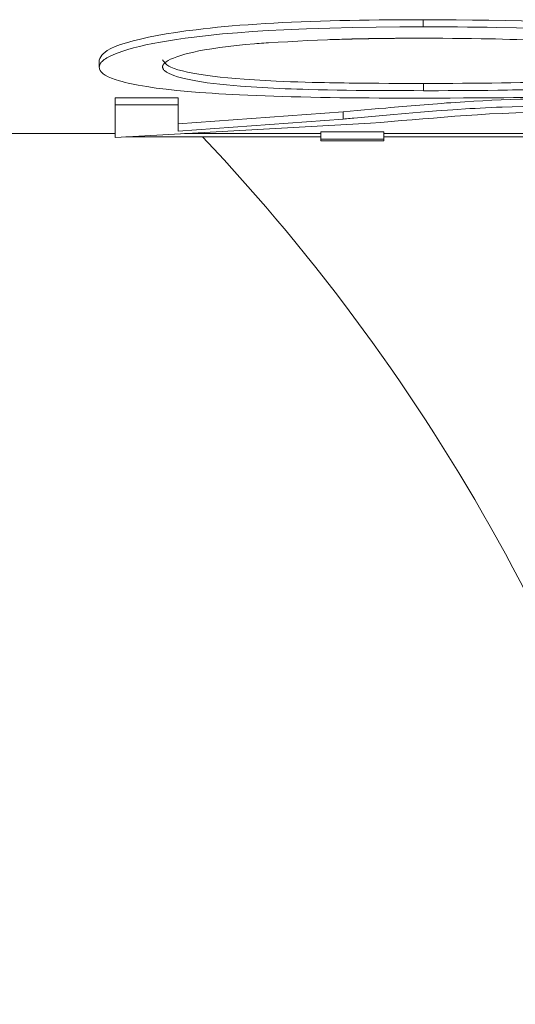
# Model space of a CAD drawing. Extents: x 193 to 943, y 26 to 526.
# Tile 78 of 256: x 362.8926 to 362.9776, y 90.8423 to 91.011. Entities that reach past the tile are written whole.
import ezdxf

# ---------------------------------------------------------------- set-up
doc = ezdxf.new("R2010")
doc.units = 0
doc.layers.get('0').update_dxf_attribs({"lineweight": 25})
doc.layers.add('KG4_HLS_SYA', color=7, linetype='Continuous', lineweight=25)

# ---------------------------------------------------------------- blocks, each defined once
blk = doc.blocks.new('Spline-A069HWQC7N', base_point=(362.90625, 91.00406))
at = {"color": 0, "lineweight": -2}
for p, q in [((362.93473, 91.01033), (362.93326, 91.01023)), ((362.93622, 91.01041), (362.93473, 91.01033)), ((362.93771, 91.01049), (362.93622, 91.01041)), ((362.93921, 91.01056), (362.93771, 91.01049)), ((362.94087, 91.01063), (362.93921, 91.01056)), ((362.94253, 91.01069), (362.94087, 91.01063)), ((362.94419, 91.01075), (362.94253, 91.01069)), ((362.94586, 91.01079), (362.94419, 91.01075)), ((362.94754, 91.01084), (362.94586, 91.01079)), ((362.94922, 91.01087), (362.94754, 91.01084)), ((362.9509, 91.0109), (362.94922, 91.01087)), ((362.95258, 91.01092), (362.9509, 91.0109)), ((362.95426, 91.01094), (362.95258, 91.01092)), ((362.95594, 91.01096), (362.95426, 91.01094)), ((362.95762, 91.01097), (362.95594, 91.01096)), ((362.95931, 91.01098), (362.95762, 91.01097)), ((362.95973, 91.01098), (362.95931, 91.01098)), ((362.96015, 91.01098), (362.95973, 91.01098)), ((362.96057, 91.01098), (362.96015, 91.01098)), ((362.96099, 91.01098), (362.96057, 91.01098)), ((362.96141, 91.01098), (362.96099, 91.01098)), ((362.96183, 91.01099), (362.96141, 91.01098)), ((362.91939, 91.0088), (362.91775, 91.00854)), ((362.9211, 91.00905), (362.91939, 91.0088)), ((362.92287, 91.00927), (362.9211, 91.00905)), ((362.92407, 91.00942), (362.92287, 91.00927)), ((362.92529, 91.00955), (362.92407, 91.00942)), ((362.92653, 91.00968), (362.92529, 91.00955)), ((362.92779, 91.0098), (362.92653, 91.00968)), ((362.92906, 91.00991), (362.92779, 91.0098)), ((362.93035, 91.01002), (362.92906, 91.00991)), ((362.9318, 91.01013), (362.93035, 91.01002)), ((362.93326, 91.01023), (362.9318, 91.01013)), ((362.91093, 91.00704), (362.90991, 91.00672)), ((362.91207, 91.00736), (362.91093, 91.00704)), ((362.91331, 91.00767), (362.91207, 91.00736)), ((362.9147, 91.00797), (362.91331, 91.00767)), ((362.91618, 91.00827), (362.9147, 91.00797)), ((362.91775, 91.00854), (362.91618, 91.00827)), ((362.90725, 91.00542), (362.90695, 91.00515)), ((362.90762, 91.00569), (362.90725, 91.00542)), ((362.90824, 91.00604), (362.90762, 91.00569)), ((362.90901, 91.00638), (362.90824, 91.00604)), ((362.90991, 91.00672), (362.90901, 91.00638)), ((362.90638, 91.00433), (362.90625, 91.00406)), ((362.90653, 91.00461), (362.90638, 91.00433)), ((362.90672, 91.00488), (362.90653, 91.00461)), ((362.90695, 91.00515), (362.90672, 91.00488))]:
    blk.add_line(p, q, dxfattribs=at)
blk = doc.blocks.new('Spline-A069HWQE7N', base_point=(362.96182, 91.00406))
at = {"color": 0, "lineweight": -2}
for p, q in [((362.96465, 91.01097), (362.96183, 91.01099)), ((362.96747, 91.01095), (362.96465, 91.01097)), ((362.97029, 91.01092), (362.96747, 91.01095)), ((362.9731, 91.01089), (362.97029, 91.01092)), ((362.9759, 91.01084), (362.9731, 91.01089)), ((362.9787, 91.01077), (362.9759, 91.01084)), ((362.98005, 91.01073), (362.9787, 91.01077)), ((362.9814, 91.01068), (362.98005, 91.01073)), ((362.98274, 91.01063), (362.9814, 91.01068)), ((362.98408, 91.01058), (362.98274, 91.01063)), ((362.98542, 91.01052), (362.98408, 91.01058)), ((362.98674, 91.01045), (362.98542, 91.01052)), ((362.98806, 91.01038), (362.98674, 91.01045)), ((362.98938, 91.0103), (362.98806, 91.01038)), ((362.99068, 91.01021), (362.98938, 91.0103)), ((362.99198, 91.01012), (362.99068, 91.01021)), ((362.99326, 91.01002), (362.99198, 91.01012)), ((362.99453, 91.00992), (362.99326, 91.01002)), ((362.99578, 91.00981), (362.99453, 91.00992)), ((362.99702, 91.00969), (362.99578, 91.00981)), ((362.99825, 91.00956), (362.99702, 91.00969)), ((362.99946, 91.00943), (362.99825, 91.00956)), ((363.00064, 91.0093), (362.99946, 91.00943)), ((363.00181, 91.00915), (363.00064, 91.0093)), ((363.00329, 91.00895), (363.00181, 91.00915)), ((363.00472, 91.00875), (363.00329, 91.00895)), ((363.00611, 91.00853), (363.00472, 91.00875)), ((363.00744, 91.00829), (363.00611, 91.00853)), ((363.00871, 91.00805), (363.00744, 91.00829)), ((363.0099, 91.0078), (363.00871, 91.00805)), ((363.01095, 91.00755), (363.0099, 91.0078)), ((363.01193, 91.00729), (363.01095, 91.00755)), ((363.01284, 91.00703), (363.01193, 91.00729)), ((363.01368, 91.00676), (363.01284, 91.00703)), ((363.01444, 91.00649), (363.01368, 91.00676)), ((363.01512, 91.00621), (363.01444, 91.00649)), ((363.01572, 91.00592), (363.01512, 91.00621)), ((363.01624, 91.00564), (363.01572, 91.00592)), ((363.01647, 91.00549), (363.01624, 91.00564)), ((363.01667, 91.00535), (363.01647, 91.00549)), ((363.0168, 91.00525), (363.01667, 91.00535)), ((363.01691, 91.00516), (363.0168, 91.00525)), ((363.01702, 91.00506), (363.01691, 91.00516)), ((363.01711, 91.00497), (363.01702, 91.00506)), ((363.01719, 91.00487), (363.01711, 91.00497)), ((363.01727, 91.00478), (363.01719, 91.00487)), ((363.01736, 91.00463), (363.01727, 91.00478)), ((363.01742, 91.00449), (363.01736, 91.00463)), ((363.01745, 91.00442), (363.01742, 91.00449)), ((363.01746, 91.00435), (363.01745, 91.00442)), ((363.01748, 91.00427), (363.01746, 91.00435)), ((363.01749, 91.0042), (363.01748, 91.00427)), ((363.0175, 91.00413), (363.01749, 91.0042)), ((363.01751, 91.00406), (363.0175, 91.00413))]:
    blk.add_line(p, q, dxfattribs=at)
blk = doc.blocks.new('Spline-A069HWQG7N', base_point=(362.94809, 90.99521))
at = {"color": 0, "lineweight": -2}
for p, q in [((362.96658, 90.99676), (362.9658, 90.99671)), ((362.96738, 90.99682), (362.96658, 90.99676)), ((362.96818, 90.99688), (362.96738, 90.99682)), ((362.96899, 90.99693), (362.96818, 90.99688)), ((362.9705, 90.99702), (362.96899, 90.99693)), ((362.97204, 90.9971), (362.9705, 90.99702)), ((362.97361, 90.99718), (362.97204, 90.9971)), ((362.97522, 90.99725), (362.97361, 90.99718)), ((362.97685, 90.9973), (362.97522, 90.99725)), ((362.97851, 90.99735), (362.97685, 90.9973)), ((362.97933, 90.99737), (362.97851, 90.99735)), ((362.98017, 90.99739), (362.97933, 90.99737)), ((362.981, 90.9974), (362.98017, 90.99739)), ((362.98184, 90.99742), (362.981, 90.9974)), ((362.98268, 90.99743), (362.98184, 90.99742)), ((362.98352, 90.99743), (362.98268, 90.99743)), ((362.98394, 90.99744), (362.98352, 90.99743)), ((362.98436, 90.99744), (362.98394, 90.99744)), ((362.98478, 90.99744), (362.98436, 90.99744)), ((362.9852, 90.99744), (362.98478, 90.99744)), ((362.98562, 90.99745), (362.9852, 90.99744)), ((362.98604, 90.99745), (362.98562, 90.99745)), ((362.94929, 90.99531), (362.94807, 90.99521)), ((362.95051, 90.99542), (362.94929, 90.99531)), ((362.95173, 90.99553), (362.95051, 90.99542)), ((362.95296, 90.99564), (362.95173, 90.99553)), ((362.95419, 90.99574), (362.95296, 90.99564)), ((362.95544, 90.99585), (362.95419, 90.99574)), ((362.95615, 90.99591), (362.95544, 90.99585)), ((362.95687, 90.99598), (362.95615, 90.99591)), ((362.95759, 90.99604), (362.95687, 90.99598)), ((362.95831, 90.9961), (362.95759, 90.99604)), ((362.95904, 90.99616), (362.95831, 90.9961)), ((362.95977, 90.99622), (362.95904, 90.99616)), ((362.96051, 90.99629), (362.95977, 90.99622)), ((362.96125, 90.99635), (362.96051, 90.99629)), ((362.96199, 90.99641), (362.96125, 90.99635)), ((362.96274, 90.99647), (362.96199, 90.99641)), ((362.9635, 90.99653), (362.96274, 90.99647)), ((362.96426, 90.99659), (362.9635, 90.99653)), ((362.96502, 90.99665), (362.96426, 90.99659)), ((362.9658, 90.99671), (362.96502, 90.99665))]:
    blk.add_line(p, q, dxfattribs=at)
blk = doc.blocks.new('Spline-A069HWT27N', base_point=(362.96182, 91.00283))
at = {"color": 0, "lineweight": -2}
for p, q in [((362.96183, 91.00976), (362.96225, 91.00976)), ((362.96225, 91.00976), (362.96268, 91.00976)), ((362.96268, 91.00976), (362.9631, 91.00976)), ((362.9631, 91.00976), (362.96352, 91.00976)), ((362.96352, 91.00976), (362.96394, 91.00976)), ((362.96394, 91.00976), (362.96436, 91.00976)), ((362.96436, 91.00976), (362.96604, 91.00975)), ((362.96604, 91.00975), (362.96772, 91.00974)), ((362.96772, 91.00974), (362.96941, 91.00972)), ((362.96941, 91.00972), (362.97109, 91.0097)), ((362.97109, 91.0097), (362.97277, 91.00968)), ((362.97277, 91.00968), (362.97445, 91.00965)), ((362.97445, 91.00965), (362.97784, 91.00957)), ((362.97784, 91.00957), (362.98121, 91.00947)), ((362.98121, 91.00947), (362.98455, 91.00933)), ((362.98455, 91.00933), (362.98786, 91.00916)), ((362.98786, 91.00916), (362.99112, 91.00896)), ((362.99112, 91.00896), (362.99431, 91.00871)), ((362.99431, 91.00871), (362.99634, 91.00853)), ((362.99634, 91.00853), (362.99833, 91.00833)), ((362.99833, 91.00833), (363.00027, 91.00812)), ((363.00027, 91.00812), (363.00214, 91.00789)), ((363.00214, 91.00789), (363.00396, 91.00764)), ((363.00396, 91.00764), (363.00569, 91.00737)), ((363.00569, 91.00737), (363.00639, 91.00725)), ((363.00639, 91.00725), (363.00706, 91.00714)), ((363.00706, 91.00714), (363.00773, 91.00701)), ((363.00773, 91.00701), (363.00838, 91.00689)), ((363.00838, 91.00689), (363.00901, 91.00676)), ((363.00901, 91.00676), (363.00962, 91.00663)), ((363.00962, 91.00663), (363.01081, 91.00636)), ((363.01081, 91.00636), (363.01192, 91.00608)), ((363.01192, 91.00608), (363.01294, 91.00579)), ((363.01294, 91.00579), (363.01387, 91.00549)), ((363.01387, 91.00549), (363.01467, 91.00518)), ((363.01467, 91.00518), (363.01536, 91.00487)), ((363.01536, 91.00487), (363.01595, 91.00454)), ((363.01595, 91.00454), (363.01642, 91.0042)), ((363.01642, 91.0042), (363.01678, 91.00386)), ((363.01678, 91.00386), (363.01707, 91.00351)), ((363.01707, 91.00351), (363.0173, 91.00317)), ((363.0173, 91.00317), (363.01751, 91.00283))]:
    blk.add_line(p, q, dxfattribs=at)
blk = doc.blocks.new('Spline-A069HWT47N', base_point=(362.96188, 90.99883))
at = {"color": 0, "lineweight": -2}
for p, q in [((363.00542, 91.0017), (363.00575, 91.00188)), ((363.00575, 91.00188), (363.00601, 91.00208)), ((363.00601, 91.00208), (363.00622, 91.00228)), ((363.00622, 91.00228), (363.00638, 91.00248)), ((363.00638, 91.00248), (363.00652, 91.00268)), ((363.00652, 91.00268), (363.00665, 91.00288)), ((362.99812, 91.00008), (362.99942, 91.00026)), ((362.99942, 91.00026), (363.00065, 91.00045)), ((363.00065, 91.00045), (363.00167, 91.00063)), ((363.00167, 91.00063), (363.00262, 91.00082)), ((363.00262, 91.00082), (363.00348, 91.00102)), ((363.00348, 91.00102), (363.00424, 91.00124)), ((363.00424, 91.00124), (363.00489, 91.00146)), ((363.00489, 91.00146), (363.00542, 91.0017)), ((362.96188, 90.99882), (362.9623, 90.99882)), ((362.9623, 90.99882), (362.96273, 90.99882)), ((362.96273, 90.99882), (362.96315, 90.99882)), ((362.96315, 90.99882), (362.96358, 90.99882)), ((362.96358, 90.99882), (362.964, 90.99882)), ((362.964, 90.99882), (362.96443, 90.99882)), ((362.96443, 90.99882), (362.96613, 90.99883)), ((362.96613, 90.99883), (362.96783, 90.99884)), ((362.96783, 90.99884), (362.96953, 90.99885)), ((362.96953, 90.99885), (362.97123, 90.99886)), ((362.97123, 90.99886), (362.97293, 90.99888)), ((362.97293, 90.99888), (362.97462, 90.9989)), ((362.97462, 90.9989), (362.97547, 90.99891)), ((362.97547, 90.99891), (362.97631, 90.99892)), ((362.97631, 90.99892), (362.97716, 90.99894)), ((362.97716, 90.99894), (362.978, 90.99895)), ((362.978, 90.99895), (362.97884, 90.99897)), ((362.97884, 90.99897), (362.97969, 90.99898)), ((362.97969, 90.99898), (362.9809, 90.99901)), ((362.9809, 90.99901), (362.9821, 90.99904)), ((362.9821, 90.99904), (362.9833, 90.99908)), ((362.9833, 90.99908), (362.98449, 90.99912)), ((362.98449, 90.99912), (362.98568, 90.99916)), ((362.98568, 90.99916), (362.98685, 90.99921)), ((362.98685, 90.99921), (362.98778, 90.99925)), ((362.98778, 90.99925), (362.9887, 90.9993)), ((362.9887, 90.9993), (362.98961, 90.99935)), ((362.98961, 90.99935), (362.99052, 90.9994)), ((362.99052, 90.9994), (362.99141, 90.99946)), ((362.99141, 90.99946), (362.99229, 90.99952)), ((362.99229, 90.99952), (362.99382, 90.99964)), ((362.99382, 90.99964), (362.99531, 90.99978)), ((362.99531, 90.99978), (362.99674, 90.99992)), ((362.99674, 90.99992), (362.99812, 91.00008))]:
    blk.add_line(p, q, dxfattribs=at)
blk = doc.blocks.new('Spline-A069HWT67N', base_point=(362.91711, 90.99883))
at = {"color": 0, "lineweight": -2}
for p, q in [((362.9171, 91.00288), (362.91712, 91.00281)), ((362.91712, 91.00281), (362.91714, 91.00274)), ((362.91714, 91.00274), (362.91717, 91.00267)), ((362.91717, 91.00267), (362.9172, 91.0026)), ((362.9172, 91.0026), (362.91724, 91.00252)), ((362.91724, 91.00252), (362.91728, 91.00245)), ((362.91728, 91.00245), (362.91735, 91.00236)), ((362.91735, 91.00236), (362.91744, 91.00227)), ((362.91744, 91.00227), (362.91754, 91.00218)), ((362.91754, 91.00218), (362.91766, 91.0021)), ((362.91766, 91.0021), (362.91779, 91.00201)), ((362.91779, 91.00201), (362.91793, 91.00192)), ((362.91793, 91.00192), (362.91826, 91.00175)), ((362.91826, 91.00175), (362.91864, 91.00158)), ((362.91864, 91.00158), (362.91907, 91.00142)), ((362.91907, 91.00142), (362.91968, 91.00122)), ((362.91968, 91.00122), (362.92037, 91.00102)), ((362.92037, 91.00102), (362.92113, 91.00084)), ((362.92113, 91.00084), (362.92195, 91.00066)), ((362.92195, 91.00066), (362.92284, 91.0005)), ((362.92284, 91.0005), (362.92379, 91.00034)), ((362.92379, 91.00034), (362.92479, 91.00019)), ((362.92479, 91.00019), (362.92584, 91.00005)), ((362.92584, 91.00005), (362.92694, 90.99993)), ((362.92694, 90.99993), (362.92808, 90.99981)), ((362.92808, 90.99981), (362.92926, 90.9997)), ((362.92926, 90.9997), (362.93047, 90.9996)), ((362.93047, 90.9996), (362.93139, 90.99953)), ((362.93139, 90.99953), (362.93233, 90.99946)), ((362.93233, 90.99946), (362.93327, 90.9994)), ((362.93327, 90.9994), (362.93423, 90.99934)), ((362.93423, 90.99934), (362.93519, 90.99929)), ((362.93519, 90.99929), (362.93617, 90.99924)), ((362.93617, 90.99924), (362.93716, 90.9992)), ((362.93716, 90.9992), (362.93815, 90.99916)), ((362.93815, 90.99916), (362.93915, 90.99912)), ((362.93915, 90.99912), (362.94016, 90.99909)), ((362.94016, 90.99909), (362.94117, 90.99906)), ((362.94117, 90.99906), (362.94218, 90.99903)), ((362.94218, 90.99903), (362.9438, 90.99899)), ((362.9438, 90.99899), (362.94542, 90.99896)), ((362.94542, 90.99896), (362.94705, 90.99893)), ((362.94705, 90.99893), (362.94868, 90.9989)), ((362.94868, 90.9989), (362.95032, 90.99888)), ((362.95032, 90.99888), (362.95195, 90.99887)), ((362.95195, 90.99887), (362.9536, 90.99885)), ((362.9536, 90.99885), (362.95526, 90.99884)), ((362.95526, 90.99884), (362.95691, 90.99884)), ((362.95691, 90.99884), (362.95857, 90.99883)), ((362.95857, 90.99883), (362.96022, 90.99883)), ((362.96022, 90.99883), (362.96188, 90.99882))]:
    blk.add_line(p, q, dxfattribs=at)
blk = doc.blocks.new('Spline-A069HWT87N', base_point=(362.91711, 91.00288))
at = {"color": 0, "lineweight": -2}
for p, q in [((362.93329, 91.00688), (362.93289, 91.00685)), ((362.93368, 91.00691), (362.93329, 91.00688)), ((362.93408, 91.00694), (362.93368, 91.00691)), ((362.93447, 91.00697), (362.93408, 91.00694)), ((362.93487, 91.007), (362.93447, 91.00697)), ((362.93527, 91.00702), (362.93487, 91.007)), ((362.92167, 91.00525), (362.92091, 91.00505)), ((362.92249, 91.00544), (362.92167, 91.00525)), ((362.92336, 91.00563), (362.92249, 91.00544)), ((362.92429, 91.0058), (362.92336, 91.00563)), ((362.92556, 91.00601), (362.92429, 91.0058)), ((362.92692, 91.00621), (362.92556, 91.00601)), ((362.92834, 91.00639), (362.92692, 91.00621)), ((362.92981, 91.00656), (362.92834, 91.00639)), ((362.93133, 91.00671), (362.92981, 91.00656)), ((362.93289, 91.00685), (362.93133, 91.00671)), ((362.91744, 91.00354), (362.91733, 91.00342)), ((362.91771, 91.00376), (362.91744, 91.00354)), ((362.91806, 91.00398), (362.91771, 91.00376)), ((362.9185, 91.00421), (362.91806, 91.00398)), ((362.919, 91.00442), (362.9185, 91.00421)), ((362.91958, 91.00464), (362.919, 91.00442)), ((362.92022, 91.00485), (362.91958, 91.00464)), ((362.92091, 91.00505), (362.92022, 91.00485)), ((362.91712, 91.00295), (362.9171, 91.00288)), ((362.91713, 91.00302), (362.91712, 91.00295)), ((362.91715, 91.0031), (362.91713, 91.00302)), ((362.91718, 91.00317), (362.91715, 91.0031)), ((362.9172, 91.0032), (362.91718, 91.00317)), ((362.91721, 91.00324), (362.9172, 91.0032)), ((362.91723, 91.00328), (362.91721, 91.00324)), ((362.91725, 91.00331), (362.91723, 91.00328)), ((362.91733, 91.00342), (362.91725, 91.00331))]:
    blk.add_line(p, q, dxfattribs=at)
blk = doc.blocks.new('Spline-A069HWTA7N', base_point=(362.93527, 91.00703))
at = {"color": 0, "lineweight": -2}
for p, q in [((362.93694, 91.00712), (362.93527, 91.00702)), ((362.93862, 91.00722), (362.93694, 91.00712)), ((362.9403, 91.00732), (362.93862, 91.00722)), ((362.94198, 91.0074), (362.9403, 91.00732)), ((362.94368, 91.00748), (362.94198, 91.0074)), ((362.94539, 91.00755), (362.94368, 91.00748)), ((362.9458, 91.00757), (362.94539, 91.00755)), ((362.94621, 91.00758), (362.9458, 91.00757)), ((362.94662, 91.00759), (362.94621, 91.00758)), ((362.94703, 91.00761), (362.94662, 91.00759)), ((362.94744, 91.00762), (362.94703, 91.00761)), ((362.94786, 91.00763), (362.94744, 91.00762)), ((362.94796, 91.00763), (362.94786, 91.00763)), ((362.94806, 91.00764), (362.94796, 91.00763)), ((362.94817, 91.00764), (362.94806, 91.00764)), ((362.94827, 91.00764), (362.94817, 91.00764)), ((362.94837, 91.00764), (362.94827, 91.00764)), ((362.94847, 91.00765), (362.94837, 91.00764)), ((362.9485, 91.00765), (362.94847, 91.00765)), ((362.94853, 91.00765), (362.9485, 91.00765)), ((362.94855, 91.00765), (362.94853, 91.00765)), ((362.94858, 91.00765), (362.94855, 91.00765)), ((362.9486, 91.00765), (362.94858, 91.00765)), ((362.94863, 91.00765), (362.9486, 91.00765)), ((362.94868, 91.00765), (362.94863, 91.00765)), ((362.94873, 91.00765), (362.94868, 91.00765)), ((362.94878, 91.00766), (362.94873, 91.00765)), ((362.94884, 91.00766), (362.94878, 91.00766)), ((362.94889, 91.00766), (362.94884, 91.00766)), ((362.94894, 91.00766), (362.94889, 91.00766)), ((362.94897, 91.00766), (362.94894, 91.00766)), ((362.94899, 91.00766), (362.94897, 91.00766)), ((362.94902, 91.00766), (362.94899, 91.00766)), ((362.94904, 91.00766), (362.94902, 91.00766)), ((362.94907, 91.00766), (362.94904, 91.00766)), ((362.94909, 91.00766), (362.94907, 91.00766)), ((362.94912, 91.00766), (362.94909, 91.00766)), ((362.94915, 91.00766), (362.94912, 91.00766)), ((362.94917, 91.00766), (362.94915, 91.00766)), ((362.9492, 91.00767), (362.94917, 91.00766)), ((362.94922, 91.00767), (362.9492, 91.00767)), ((362.94925, 91.00767), (362.94922, 91.00767)), ((362.9493, 91.00767), (362.94925, 91.00767)), ((362.94935, 91.00767), (362.9493, 91.00767)), ((362.9494, 91.00767), (362.94935, 91.00767)), ((362.94946, 91.00767), (362.9494, 91.00767)), ((362.94951, 91.00767), (362.94946, 91.00767)), ((362.94956, 91.00767), (362.94951, 91.00767)), ((362.94959, 91.00767), (362.94956, 91.00767)), ((362.94961, 91.00768), (362.94959, 91.00767)), ((362.94964, 91.00768), (362.94961, 91.00768)), ((362.94966, 91.00768), (362.94964, 91.00768)), ((362.94969, 91.00768), (362.94966, 91.00768)), ((362.94972, 91.00768), (362.94969, 91.00768)), ((362.94974, 91.00768), (362.94972, 91.00768)), ((362.94977, 91.00768), (362.94974, 91.00768)), ((362.94979, 91.00768), (362.94977, 91.00768)), ((362.94982, 91.00768), (362.94979, 91.00768)), ((362.94984, 91.00768), (362.94982, 91.00768)), ((362.94987, 91.00768), (362.94984, 91.00768)), ((362.9499, 91.00768), (362.94987, 91.00768)), ((362.94992, 91.00768), (362.9499, 91.00768)), ((362.94995, 91.00768), (362.94992, 91.00768)), ((362.94997, 91.00768), (362.94995, 91.00768)), ((362.95, 91.00768), (362.94997, 91.00768)), ((362.95003, 91.00769), (362.95, 91.00768)), ((362.95008, 91.00769), (362.95003, 91.00769)), ((362.95013, 91.00769), (362.95008, 91.00769)), ((362.95018, 91.00769), (362.95013, 91.00769)), ((362.95023, 91.00769), (362.95018, 91.00769)), ((362.95028, 91.00769), (362.95023, 91.00769)), ((362.95034, 91.00769), (362.95028, 91.00769)), ((362.95036, 91.00769), (362.95034, 91.00769)), ((362.95039, 91.00769), (362.95036, 91.00769)), ((362.95041, 91.00769), (362.95039, 91.00769)), ((362.95044, 91.00769), (362.95041, 91.00769)), ((362.95047, 91.0077), (362.95044, 91.00769)), ((362.95049, 91.0077), (362.95047, 91.0077)), ((362.95052, 91.0077), (362.95049, 91.0077)), ((362.95054, 91.0077), (362.95052, 91.0077)), ((362.95057, 91.0077), (362.95054, 91.0077)), ((362.95059, 91.0077), (362.95057, 91.0077)), ((362.95062, 91.0077), (362.95059, 91.0077)), ((362.95065, 91.0077), (362.95062, 91.0077)), ((362.9507, 91.0077), (362.95065, 91.0077)), ((362.95075, 91.0077), (362.9507, 91.0077)), ((362.9508, 91.0077), (362.95075, 91.0077)), ((362.95085, 91.0077), (362.9508, 91.0077)), ((362.95091, 91.0077), (362.95085, 91.0077)), ((362.95096, 91.00771), (362.95091, 91.0077)), ((362.95098, 91.00771), (362.95096, 91.00771)), ((362.95101, 91.00771), (362.95098, 91.00771)), ((362.95103, 91.00771), (362.95101, 91.00771)), ((362.95106, 91.00771), (362.95103, 91.00771)), ((362.95109, 91.00771), (362.95106, 91.00771)), ((362.95111, 91.00771), (362.95109, 91.00771)), ((362.95114, 91.00771), (362.95111, 91.00771)), ((362.95116, 91.00771), (362.95114, 91.00771)), ((362.95119, 91.00771), (362.95116, 91.00771)), ((362.95122, 91.00771), (362.95119, 91.00771)), ((362.95124, 91.00771), (362.95122, 91.00771)), ((362.95127, 91.00771), (362.95124, 91.00771)), ((362.95132, 91.00771), (362.95127, 91.00771)), ((362.95137, 91.00771), (362.95132, 91.00771)), ((362.95142, 91.00772), (362.95137, 91.00771)), ((362.95148, 91.00772), (362.95142, 91.00772)), ((362.95153, 91.00772), (362.95148, 91.00772)), ((362.95158, 91.00772), (362.95153, 91.00772)), ((362.95163, 91.00772), (362.95158, 91.00772)), ((362.95168, 91.00772), (362.95163, 91.00772)), ((362.95173, 91.00772), (362.95168, 91.00772)), ((362.95179, 91.00772), (362.95173, 91.00772)), ((362.95184, 91.00772), (362.95179, 91.00772)), ((362.95189, 91.00772), (362.95184, 91.00772)), ((362.95199, 91.00773), (362.95189, 91.00772)), ((362.9521, 91.00773), (362.95199, 91.00773)), ((362.9522, 91.00773), (362.9521, 91.00773)), ((362.9523, 91.00773), (362.9522, 91.00773)), ((362.95241, 91.00773), (362.9523, 91.00773)), ((362.95251, 91.00774), (362.95241, 91.00773)), ((362.95272, 91.00774), (362.95251, 91.00774)), ((362.95293, 91.00774), (362.95272, 91.00774)), ((362.95314, 91.00775), (362.95293, 91.00774)), ((362.95334, 91.00775), (362.95314, 91.00775)), ((362.95355, 91.00775), (362.95334, 91.00775)), ((362.95376, 91.00776), (362.95355, 91.00775)), ((362.95397, 91.00776), (362.95376, 91.00776)), ((362.95417, 91.00776), (362.95397, 91.00776)), ((362.95438, 91.00777), (362.95417, 91.00776)), ((362.95459, 91.00777), (362.95438, 91.00777)), ((362.9548, 91.00777), (362.95459, 91.00777)), ((362.955, 91.00777), (362.9548, 91.00777)), ((362.95506, 91.00777), (362.955, 91.00777)), ((362.95511, 91.00778), (362.95506, 91.00777)), ((362.95516, 91.00778), (362.95511, 91.00778)), ((362.95521, 91.00778), (362.95516, 91.00778)), ((362.95526, 91.00778), (362.95521, 91.00778)), ((362.95532, 91.00778), (362.95526, 91.00778)), ((362.95534, 91.00778), (362.95532, 91.00778)), ((362.95537, 91.00778), (362.95534, 91.00778)), ((362.95539, 91.00778), (362.95537, 91.00778)), ((362.95542, 91.00778), (362.95539, 91.00778)), ((362.95545, 91.00778), (362.95542, 91.00778)), ((362.95547, 91.00778), (362.95545, 91.00778)), ((362.9555, 91.00778), (362.95547, 91.00778)), ((362.95552, 91.00778), (362.9555, 91.00778)), ((362.95555, 91.00778), (362.95552, 91.00778)), ((362.95558, 91.00778), (362.95555, 91.00778)), ((362.9556, 91.00778), (362.95558, 91.00778)), ((362.95563, 91.00778), (362.9556, 91.00778)), ((362.95565, 91.00778), (362.95563, 91.00778)), ((362.95568, 91.00778), (362.95565, 91.00778)), ((362.95571, 91.00778), (362.95568, 91.00778)), ((362.95573, 91.00778), (362.95571, 91.00778)), ((362.95576, 91.00778), (362.95573, 91.00778)), ((362.95578, 91.00778), (362.95576, 91.00778)), ((362.95584, 91.00778), (362.95578, 91.00778)), ((362.95589, 91.00778), (362.95584, 91.00778)), ((362.95594, 91.00779), (362.95589, 91.00778)), ((362.95599, 91.00779), (362.95594, 91.00779)), ((362.95604, 91.00779), (362.95599, 91.00779)), ((362.9561, 91.00779), (362.95604, 91.00779)), ((362.95612, 91.00779), (362.9561, 91.00779)), ((362.95615, 91.00779), (362.95612, 91.00779)), ((362.95617, 91.00779), (362.95615, 91.00779)), ((362.9562, 91.00779), (362.95617, 91.00779)), ((362.95623, 91.00779), (362.9562, 91.00779)), ((362.95625, 91.00779), (362.95623, 91.00779)), ((362.95628, 91.00779), (362.95625, 91.00779)), ((362.95631, 91.00779), (362.95628, 91.00779)), ((362.95633, 91.00779), (362.95631, 91.00779)), ((362.95636, 91.00779), (362.95633, 91.00779)), ((362.95638, 91.00779), (362.95636, 91.00779)), ((362.95641, 91.00779), (362.95638, 91.00779)), ((362.95644, 91.00779), (362.95641, 91.00779)), ((362.95646, 91.00779), (362.95644, 91.00779)), ((362.95649, 91.00779), (362.95646, 91.00779)), ((362.95651, 91.00779), (362.95649, 91.00779)), ((362.95654, 91.00779), (362.95651, 91.00779)), ((362.95657, 91.00779), (362.95654, 91.00779)), ((362.95662, 91.00779), (362.95657, 91.00779)), ((362.95667, 91.00779), (362.95662, 91.00779)), ((362.95672, 91.00779), (362.95667, 91.00779)), ((362.95677, 91.00779), (362.95672, 91.00779)), ((362.95683, 91.00779), (362.95677, 91.00779)), ((362.95688, 91.00779), (362.95683, 91.00779)), ((362.95709, 91.0078), (362.95688, 91.00779)), ((362.95729, 91.0078), (362.95709, 91.0078)), ((362.9575, 91.0078), (362.95729, 91.0078)), ((362.95771, 91.0078), (362.9575, 91.0078)), ((362.95792, 91.0078), (362.95771, 91.0078)), ((362.95813, 91.0078), (362.95792, 91.0078)), ((362.95818, 91.0078), (362.95813, 91.0078)), ((362.95823, 91.0078), (362.95818, 91.0078)), ((362.95828, 91.0078), (362.95823, 91.0078)), ((362.95833, 91.0078), (362.95828, 91.0078)), ((362.95839, 91.0078), (362.95833, 91.0078)), ((362.95844, 91.0078), (362.95839, 91.0078)), ((362.95847, 91.0078), (362.95844, 91.0078)), ((362.95849, 91.0078), (362.95847, 91.0078)), ((362.95852, 91.0078), (362.95849, 91.0078)), ((362.95854, 91.0078), (362.95852, 91.0078)), ((362.95857, 91.0078), (362.95854, 91.0078)), ((362.9586, 91.0078), (362.95857, 91.0078)), ((362.95862, 91.00781), (362.9586, 91.0078)), ((362.95865, 91.00781), (362.95862, 91.00781)), ((362.95867, 91.00781), (362.95865, 91.00781)), ((362.9587, 91.00781), (362.95867, 91.00781)), ((362.95873, 91.00781), (362.9587, 91.00781)), ((362.95875, 91.00781), (362.95873, 91.00781)), ((362.9588, 91.00781), (362.95875, 91.00781)), ((362.95886, 91.00781), (362.9588, 91.00781)), ((362.95891, 91.00781), (362.95886, 91.00781)), ((362.95896, 91.00781), (362.95891, 91.00781)), ((362.95901, 91.00781), (362.95896, 91.00781)), ((362.95906, 91.00781), (362.95901, 91.00781)), ((362.95909, 91.00781), (362.95906, 91.00781)), ((362.95912, 91.00781), (362.95909, 91.00781)), ((362.95914, 91.00781), (362.95912, 91.00781)), ((362.95917, 91.00781), (362.95914, 91.00781)), ((362.95919, 91.00781), (362.95917, 91.00781)), ((362.95922, 91.00781), (362.95919, 91.00781)), ((362.95927, 91.00781), (362.95922, 91.00781)), ((362.95932, 91.00781), (362.95927, 91.00781)), ((362.95938, 91.00781), (362.95932, 91.00781)), ((362.95943, 91.00781), (362.95938, 91.00781)), ((362.95948, 91.00781), (362.95943, 91.00781)), ((362.95953, 91.00781), (362.95948, 91.00781)), ((362.95956, 91.00781), (362.95953, 91.00781)), ((362.95958, 91.00781), (362.95956, 91.00781)), ((362.95961, 91.00781), (362.95958, 91.00781)), ((362.95964, 91.00781), (362.95961, 91.00781)), ((362.95966, 91.00781), (362.95964, 91.00781)), ((362.95969, 91.00781), (362.95966, 91.00781)), ((362.95974, 91.00781), (362.95969, 91.00781)), ((362.95979, 91.00781), (362.95974, 91.00781)), ((362.95984, 91.00781), (362.95979, 91.00781)), ((362.9599, 91.00781), (362.95984, 91.00781)), ((362.95995, 91.00781), (362.9599, 91.00781)), ((362.96, 91.00781), (362.95995, 91.00781)), ((362.96003, 91.00781), (362.96, 91.00781)), ((362.96005, 91.00781), (362.96003, 91.00781)), ((362.96008, 91.00781), (362.96005, 91.00781)), ((362.96011, 91.00781), (362.96008, 91.00781)), ((362.96013, 91.00781), (362.96011, 91.00781)), ((362.96016, 91.00781), (362.96013, 91.00781)), ((362.96021, 91.00781), (362.96016, 91.00781)), ((362.96026, 91.00781), (362.96021, 91.00781)), ((362.96031, 91.00781), (362.96026, 91.00781)), ((362.96037, 91.00781), (362.96031, 91.00781)), ((362.96042, 91.00781), (362.96037, 91.00781)), ((362.96047, 91.00781), (362.96042, 91.00781)), ((362.9605, 91.00781), (362.96047, 91.00781)), ((362.96052, 91.00781), (362.9605, 91.00781)), ((362.96055, 91.00781), (362.96052, 91.00781)), ((362.96057, 91.00781), (362.96055, 91.00781)), ((362.9606, 91.00781), (362.96057, 91.00781)), ((362.96063, 91.00781), (362.9606, 91.00781)), ((362.96068, 91.00781), (362.96063, 91.00781)), ((362.96073, 91.00781), (362.96068, 91.00781)), ((362.96078, 91.00781), (362.96073, 91.00781)), ((362.96083, 91.00781), (362.96078, 91.00781)), ((362.96089, 91.00781), (362.96083, 91.00781)), ((362.96094, 91.00781), (362.96089, 91.00781)), ((362.96099, 91.00781), (362.96094, 91.00781)), ((362.96104, 91.00781), (362.96099, 91.00781)), ((362.96109, 91.00781), (362.96104, 91.00781)), ((362.96115, 91.00781), (362.96109, 91.00781)), ((362.9612, 91.00781), (362.96115, 91.00781)), ((362.96125, 91.00781), (362.9612, 91.00781)), ((362.9613, 91.00782), (362.96125, 91.00781)), ((362.96136, 91.00782), (362.9613, 91.00782)), ((362.96141, 91.00782), (362.96136, 91.00782)), ((362.96146, 91.00782), (362.96141, 91.00782)), ((362.96151, 91.00782), (362.96146, 91.00782)), ((362.96156, 91.00782), (362.96151, 91.00782)), ((362.96162, 91.00782), (362.96156, 91.00782)), ((362.96167, 91.00782), (362.96162, 91.00782)), ((362.96172, 91.00782), (362.96167, 91.00782)), ((362.96177, 91.00782), (362.96172, 91.00782)), ((362.96182, 91.00782), (362.96177, 91.00782)), ((362.96188, 91.00782), (362.96182, 91.00782))]:
    blk.add_line(p, q, dxfattribs=at)
blk = doc.blocks.new('Spline-A069HWTC7N', base_point=(362.96188, 91.00288))
at = {"color": 0, "lineweight": -2}
for p, q in [((362.96353, 91.00781), (362.96188, 91.00782)), ((362.96518, 91.0078), (362.96353, 91.00781)), ((362.96683, 91.00779), (362.96518, 91.0078)), ((362.96848, 91.00778), (362.96683, 91.00779)), ((362.97012, 91.00776), (362.96848, 91.00778)), ((362.97177, 91.00773), (362.97012, 91.00776)), ((362.973, 91.00771), (362.97177, 91.00773)), ((362.97422, 91.00769), (362.973, 91.00771)), ((362.97545, 91.00766), (362.97422, 91.00769)), ((362.97667, 91.00762), (362.97545, 91.00766)), ((362.97789, 91.00759), (362.97667, 91.00762)), ((362.97911, 91.00754), (362.97789, 91.00759)), ((362.98032, 91.0075), (362.97911, 91.00754)), ((362.98153, 91.00744), (362.98032, 91.0075)), ((362.98274, 91.00739), (362.98153, 91.00744)), ((362.98393, 91.00733), (362.98274, 91.00739)), ((362.98512, 91.00726), (362.98393, 91.00733)), ((362.9863, 91.00719), (362.98512, 91.00726)), ((362.98747, 91.00711), (362.9863, 91.00719)), ((362.98864, 91.00703), (362.98747, 91.00711)), ((362.98979, 91.00694), (362.98864, 91.00703)), ((362.99092, 91.00684), (362.98979, 91.00694)), ((362.99205, 91.00674), (362.99092, 91.00684)), ((362.99315, 91.00663), (362.99205, 91.00674)), ((362.99437, 91.0065), (362.99315, 91.00663)), ((362.99557, 91.00636), (362.99437, 91.0065)), ((362.99672, 91.00621), (362.99557, 91.00636)), ((362.99784, 91.00605), (362.99672, 91.00621)), ((362.99891, 91.00588), (362.99784, 91.00605)), ((362.99992, 91.0057), (362.99891, 91.00588)), ((363.00091, 91.0055), (362.99992, 91.0057)), ((363.00183, 91.00529), (363.00091, 91.0055)), ((363.00269, 91.00507), (363.00183, 91.00529)), ((363.00346, 91.00485), (363.00269, 91.00507)), ((363.00417, 91.00462), (363.00346, 91.00485)), ((363.00479, 91.00438), (363.00417, 91.00462)), ((363.00519, 91.00421), (363.00479, 91.00438)), ((363.00555, 91.00403), (363.00519, 91.00421)), ((363.00586, 91.00385), (363.00555, 91.00403)), ((363.00599, 91.00376), (363.00586, 91.00385)), ((363.00611, 91.00367), (363.00599, 91.00376)), ((363.00622, 91.00358), (363.00611, 91.00367)), ((363.00632, 91.00349), (363.00622, 91.00358)), ((363.0064, 91.0034), (363.00632, 91.00349)), ((363.00647, 91.00331), (363.0064, 91.0034)), ((363.00651, 91.00324), (363.00647, 91.00331)), ((363.00655, 91.00317), (363.00651, 91.00324)), ((363.00658, 91.0031), (363.00655, 91.00317)), ((363.00661, 91.00302), (363.00658, 91.0031)), ((363.00663, 91.00295), (363.00661, 91.00302)), ((363.00665, 91.00288), (363.00663, 91.00295))]:
    blk.add_line(p, q, dxfattribs=at)
blk = doc.blocks.new('Spline-A069HWTE7N', base_point=(362.90625, 91.00283))
at = {"color": 0, "lineweight": -2}
for p, q in [((362.9274, 91.00854), (362.92996, 91.00876)), ((362.92996, 91.00876), (362.93256, 91.00896)), ((362.93256, 91.00896), (362.93521, 91.00913)), ((362.93521, 91.00913), (362.9379, 91.00927)), ((362.9379, 91.00927), (362.94182, 91.00944)), ((362.94182, 91.00944), (362.94578, 91.00956)), ((362.94578, 91.00956), (362.94977, 91.00964)), ((362.94977, 91.00964), (362.95378, 91.0097)), ((362.95378, 91.0097), (362.9578, 91.00974)), ((362.9578, 91.00974), (362.96183, 91.00976)), ((362.91422, 91.00665), (362.91545, 91.00691)), ((362.91545, 91.00691), (362.91675, 91.00715)), ((362.91675, 91.00715), (362.91811, 91.00738)), ((362.91811, 91.00738), (362.91953, 91.0076)), ((362.91953, 91.0076), (362.921, 91.00781)), ((362.921, 91.00781), (362.92251, 91.00801)), ((362.92251, 91.00801), (362.92492, 91.00829)), ((362.92492, 91.00829), (362.9274, 91.00854)), ((362.90876, 91.00502), (362.90948, 91.00531)), ((362.90948, 91.00531), (362.91028, 91.00559)), ((362.91028, 91.00559), (362.91115, 91.00587)), ((362.91115, 91.00587), (362.9121, 91.00614)), ((362.9121, 91.00614), (362.91313, 91.0064)), ((362.91313, 91.0064), (362.91422, 91.00665)), ((362.9064, 91.0034), (362.90649, 91.00355)), ((362.90649, 91.00355), (362.90657, 91.00365)), ((362.90657, 91.00365), (362.90666, 91.00375)), ((362.90666, 91.00375), (362.90676, 91.00385)), ((362.90676, 91.00385), (362.90687, 91.00395)), ((362.90687, 91.00395), (362.90699, 91.00404)), ((362.90699, 91.00404), (362.90712, 91.00414)), ((362.90712, 91.00414), (362.90734, 91.00429)), ((362.90734, 91.00429), (362.90758, 91.00444)), ((362.90758, 91.00444), (362.90813, 91.00473)), ((362.90813, 91.00473), (362.90876, 91.00502)), ((362.90625, 91.0029), (362.90626, 91.00297)), ((362.90625, 91.00283), (362.90625, 91.0029)), ((362.90626, 91.00297), (362.90627, 91.00304)), ((362.90627, 91.00304), (362.90629, 91.00311)), ((362.90629, 91.00311), (362.90631, 91.00319)), ((362.90631, 91.00319), (362.90633, 91.00326)), ((362.90633, 91.00326), (362.9064, 91.0034))]:
    blk.add_line(p, q, dxfattribs=at)
blk = doc.blocks.new('Spline-A069HWTG7N', base_point=(362.90625, 90.99754))
at = {"color": 0, "lineweight": -2}
for p, q in [((362.90628, 91.00269), (362.90625, 91.00283)), ((362.90632, 91.00255), (362.90628, 91.00269)), ((362.90637, 91.00241), (362.90632, 91.00255)), ((362.90643, 91.00227), (362.90637, 91.00241)), ((362.90647, 91.0022), (362.90643, 91.00227)), ((362.90652, 91.00213), (362.90647, 91.0022)), ((362.90657, 91.00206), (362.90652, 91.00213)), ((362.90662, 91.00199), (362.90657, 91.00206)), ((362.90675, 91.00186), (362.90662, 91.00199)), ((362.90691, 91.00173), (362.90675, 91.00186)), ((362.90729, 91.00147), (362.90691, 91.00173)), ((362.90777, 91.00122), (362.90729, 91.00147)), ((362.90834, 91.00097), (362.90777, 91.00122)), ((362.90899, 91.00074), (362.90834, 91.00097)), ((362.90972, 91.00051), (362.90899, 91.00074)), ((362.91019, 91.00038), (362.90972, 91.00051)), ((362.91069, 91.00025), (362.91019, 91.00038)), ((362.91121, 91.00012), (362.91069, 91.00025)), ((362.91176, 91), (362.91121, 91.00012)), ((362.91233, 90.99988), (362.91176, 91)), ((362.91293, 90.99977), (362.91233, 90.99988)), ((362.91441, 90.99951), (362.91293, 90.99977)), ((362.91602, 90.99928), (362.91441, 90.99951)), ((362.91774, 90.99907), (362.91602, 90.99928)), ((362.91955, 90.99887), (362.91774, 90.99907)), ((362.92145, 90.99869), (362.91955, 90.99887)), ((362.9234, 90.99853), (362.92145, 90.99869)), ((362.92452, 90.99844), (362.9234, 90.99853)), ((362.92564, 90.99837), (362.92452, 90.99844)), ((362.92678, 90.99829), (362.92564, 90.99837)), ((362.92794, 90.99822), (362.92678, 90.99829)), ((362.92911, 90.99816), (362.92794, 90.99822)), ((362.93029, 90.9981), (362.92911, 90.99816)), ((362.93174, 90.99803), (362.93029, 90.9981)), ((362.93321, 90.99797), (362.93174, 90.99803)), ((362.93469, 90.99792), (362.93321, 90.99797)), ((362.93618, 90.99787), (362.93469, 90.99792)), ((362.93768, 90.99782), (362.93618, 90.99787)), ((362.93919, 90.99778), (362.93768, 90.99782)), ((362.94085, 90.99774), (362.93919, 90.99778)), ((362.94252, 90.99771), (362.94085, 90.99774)), ((362.94419, 90.99768), (362.94252, 90.99771)), ((362.94586, 90.99765), (362.94419, 90.99768)), ((362.94753, 90.99762), (362.94586, 90.99765)), ((362.94921, 90.99761), (362.94753, 90.99762)), ((362.95089, 90.99759), (362.94921, 90.99761)), ((362.95257, 90.99758), (362.95089, 90.99759)), ((362.95426, 90.99756), (362.95257, 90.99758)), ((362.95594, 90.99756), (362.95426, 90.99756)), ((362.95762, 90.99755), (362.95594, 90.99756)), ((362.95931, 90.99755), (362.95762, 90.99755)), ((362.95973, 90.99755), (362.95931, 90.99755)), ((362.96015, 90.99754), (362.95973, 90.99755)), ((362.96057, 90.99754), (362.96015, 90.99754)), ((362.96099, 90.99754), (362.96057, 90.99754)), ((362.96141, 90.99754), (362.96099, 90.99754)), ((362.96183, 90.99754), (362.96141, 90.99754))]:
    blk.add_line(p, q, dxfattribs=at)
blk = doc.blocks.new('Spline-A069HWTI7N', base_point=(362.96182, 90.99754))
at = {"color": 0, "lineweight": -2}
for p, q in [((363.01702, 91.00187), (363.01691, 91.00179)), ((363.01711, 91.00196), (363.01702, 91.00187)), ((363.01719, 91.00205), (363.01711, 91.00196)), ((363.01727, 91.00214), (363.01719, 91.00205)), ((363.01735, 91.00227), (363.01727, 91.00214)), ((363.01742, 91.0024), (363.01735, 91.00227)), ((363.01744, 91.00247), (363.01742, 91.0024)), ((363.01746, 91.00254), (363.01744, 91.00247)), ((363.01748, 91.00262), (363.01746, 91.00254)), ((363.01749, 91.00269), (363.01748, 91.00262)), ((363.0175, 91.00276), (363.01749, 91.00269)), ((363.01751, 91.00283), (363.0175, 91.00276)), ((363.01291, 91.00021), (363.01202, 91.00001)), ((363.01373, 91.00043), (363.01291, 91.00021)), ((363.01448, 91.00065), (363.01373, 91.00043)), ((363.01515, 91.00088), (363.01448, 91.00065)), ((363.01574, 91.00112), (363.01515, 91.00088)), ((363.01625, 91.00136), (363.01574, 91.00112)), ((363.01647, 91.00149), (363.01625, 91.00136)), ((363.01668, 91.00161), (363.01647, 91.00149)), ((363.0168, 91.0017), (363.01668, 91.00161)), ((363.01691, 91.00179), (363.0168, 91.0017)), ((362.99976, 90.99848), (362.99864, 90.9984)), ((363.00086, 90.99856), (362.99976, 90.99848)), ((363.00195, 90.99865), (363.00086, 90.99856)), ((363.00343, 90.99879), (363.00195, 90.99865)), ((363.00486, 90.99894), (363.00343, 90.99879)), ((363.00625, 90.99909), (363.00486, 90.99894)), ((363.00758, 90.99926), (363.00625, 90.99909)), ((363.00884, 90.99944), (363.00758, 90.99926)), ((363.01004, 90.99963), (363.00884, 90.99944)), ((363.01106, 90.99981), (363.01004, 90.99963)), ((363.01202, 91.00001), (363.01106, 90.99981)), ((362.96414, 90.99755), (362.96183, 90.99754)), ((362.96644, 90.99756), (362.96414, 90.99755)), ((362.96874, 90.99757), (362.96644, 90.99756)), ((362.97104, 90.99758), (362.96874, 90.99757)), ((362.97334, 90.9976), (362.97104, 90.99758)), ((362.97563, 90.99762), (362.97334, 90.9976)), ((362.9773, 90.99764), (362.97563, 90.99762)), ((362.97896, 90.99766), (362.9773, 90.99764)), ((362.98061, 90.99769), (362.97896, 90.99766)), ((362.98227, 90.99772), (362.98061, 90.99769)), ((362.98392, 90.99776), (362.98227, 90.99772)), ((362.98556, 90.9978), (362.98392, 90.99776)), ((362.9872, 90.99785), (362.98556, 90.9978)), ((362.98883, 90.9979), (362.9872, 90.99785)), ((362.99044, 90.99796), (362.98883, 90.9979)), ((362.99205, 90.99803), (362.99044, 90.99796)), ((362.99363, 90.9981), (362.99205, 90.99803)), ((362.9952, 90.99818), (362.99363, 90.9981)), ((362.99636, 90.99825), (362.9952, 90.99818)), ((362.99751, 90.99832), (362.99636, 90.99825)), ((362.99864, 90.9984), (362.99751, 90.99832))]:
    blk.add_line(p, q, dxfattribs=at)
blk = doc.blocks.new('Spline-A069HWTK7N', base_point=(362.91711, 91.00006))
at = {"color": 0, "lineweight": -2}
for p, q in [((362.91725, 91.0039), (362.9171, 91.00411)), ((362.91742, 91.00368), (362.91725, 91.0039)), ((362.91762, 91.00347), (362.91742, 91.00368)), ((362.91787, 91.00326), (362.91762, 91.00347)), ((362.91817, 91.00305), (362.91787, 91.00326)), ((362.91855, 91.00285), (362.91817, 91.00305)), ((362.9191, 91.00263), (362.91855, 91.00285)), ((362.91976, 91.00241), (362.9191, 91.00263)), ((362.92052, 91.00221), (362.91976, 91.00241)), ((362.92137, 91.00201), (362.92052, 91.00221)), ((362.9223, 91.00183), (362.92137, 91.00201)), ((362.92331, 91.00165), (362.9223, 91.00183)), ((362.92446, 91.00148), (362.92331, 91.00165)), ((362.92569, 91.00131), (362.92446, 91.00148)), ((362.92697, 91.00116), (362.92569, 91.00131)), ((362.9283, 91.00103), (362.92697, 91.00116)), ((362.92969, 91.0009), (362.9283, 91.00103)), ((362.93111, 91.00079), (362.92969, 91.0009)), ((362.932, 91.00072), (362.93111, 91.00079)), ((362.9329, 91.00066), (362.932, 91.00072)), ((362.93381, 91.00061), (362.9329, 91.00066)), ((362.93473, 91.00055), (362.93381, 91.00061)), ((362.93566, 91.00051), (362.93473, 91.00055)), ((362.93659, 91.00046), (362.93566, 91.00051)), ((362.93782, 91.00041), (362.93659, 91.00046)), ((362.93905, 91.00036), (362.93782, 91.00041)), ((362.9403, 91.00032), (362.93905, 91.00036)), ((362.94155, 91.00028), (362.9403, 91.00032)), ((362.9428, 91.00025), (362.94155, 91.00028)), ((362.94407, 91.00022), (362.9428, 91.00025)), ((362.94491, 91.0002), (362.94407, 91.00022)), ((362.94575, 91.00019), (362.94491, 91.0002)), ((362.94659, 91.00017), (362.94575, 91.00019)), ((362.94744, 91.00016), (362.94659, 91.00017)), ((362.94828, 91.00015), (362.94744, 91.00016)), ((362.94913, 91.00013), (362.94828, 91.00015)), ((362.95083, 91.00011), (362.94913, 91.00013)), ((362.95252, 91.0001), (362.95083, 91.00011)), ((362.95422, 91.00008), (362.95252, 91.0001)), ((362.95592, 91.00007), (362.95422, 91.00008)), ((362.95762, 91.00007), (362.95592, 91.00007)), ((362.95933, 91.00006), (362.95762, 91.00007)), ((362.95975, 91.00006), (362.95933, 91.00006)), ((362.96018, 91.00006), (362.95975, 91.00006)), ((362.9606, 91.00006), (362.96018, 91.00006)), ((362.96103, 91.00006), (362.9606, 91.00006)), ((362.96145, 91.00006), (362.96103, 91.00006)), ((362.96188, 91.00006), (362.96145, 91.00006))]:
    blk.add_line(p, q, dxfattribs=at)
blk = doc.blocks.new('Spline-A069HWTM7N', base_point=(362.96188, 91.00006))
at = {"color": 0, "lineweight": -2}
for p, q in [((363.00632, 91.00351), (363.00622, 91.00342)), ((363.0064, 91.0036), (363.00632, 91.00351)), ((363.00647, 91.00369), (363.0064, 91.0036)), ((363.00651, 91.00376), (363.00647, 91.00369)), ((363.00655, 91.00383), (363.00651, 91.00376)), ((363.00658, 91.0039), (363.00655, 91.00383)), ((363.00661, 91.00397), (363.00658, 91.0039)), ((363.00663, 91.00404), (363.00661, 91.00397)), ((363.00665, 91.00411), (363.00663, 91.00404)), ((363.00182, 91.0019), (363.00091, 91.00172)), ((363.00267, 91.00208), (363.00182, 91.0019)), ((363.00344, 91.00227), (363.00267, 91.00208)), ((363.00414, 91.00246), (363.00344, 91.00227)), ((363.00476, 91.00267), (363.00414, 91.00246)), ((363.00517, 91.00283), (363.00476, 91.00267)), ((363.00554, 91.003), (363.00517, 91.00283)), ((363.00585, 91.00316), (363.00554, 91.003)), ((363.00599, 91.00325), (363.00585, 91.00316)), ((363.00611, 91.00333), (363.00599, 91.00325)), ((363.00622, 91.00342), (363.00611, 91.00333)), ((362.97358, 91.00012), (362.97192, 91.00011)), ((362.97523, 91.00014), (362.97358, 91.00012)), ((362.97688, 91.00017), (362.97523, 91.00014)), ((362.97853, 91.0002), (362.97688, 91.00017)), ((362.98017, 91.00023), (362.97853, 91.0002)), ((362.9818, 91.00027), (362.98017, 91.00023)), ((362.98279, 91.0003), (362.9818, 91.00027)), ((362.98378, 91.00033), (362.98279, 91.0003)), ((362.98476, 91.00036), (362.98378, 91.00033)), ((362.98573, 91.0004), (362.98476, 91.00036)), ((362.9867, 91.00044), (362.98573, 91.0004)), ((362.98766, 91.00048), (362.9867, 91.00044)), ((362.98862, 91.00053), (362.98766, 91.00048)), ((362.98956, 91.00058), (362.98862, 91.00053)), ((362.99049, 91.00064), (362.98956, 91.00058)), ((362.99141, 91.0007), (362.99049, 91.00064)), ((362.99232, 91.00076), (362.99141, 91.0007)), ((362.99322, 91.00083), (362.99232, 91.00076)), ((362.99443, 91.00093), (362.99322, 91.00083)), ((362.99561, 91.00104), (362.99443, 91.00093)), ((362.99676, 91.00116), (362.99561, 91.00104)), ((362.99786, 91.00128), (362.99676, 91.00116)), ((362.99892, 91.00142), (362.99786, 91.00128)), ((362.99993, 91.00156), (362.99892, 91.00142)), ((363.00091, 91.00172), (362.99993, 91.00156)), ((362.96355, 91.00006), (362.96188, 91.00006)), ((362.96523, 91.00007), (362.96355, 91.00006)), ((362.9669, 91.00007), (362.96523, 91.00007)), ((362.96858, 91.00008), (362.9669, 91.00007)), ((362.97025, 91.00009), (362.96858, 91.00008)), ((362.97192, 91.00011), (362.97025, 91.00009))]:
    blk.add_line(p, q, dxfattribs=at)
blk = doc.blocks.new('Spline-A069HWTO7N', base_point=(362.94809, 90.99397))
at = {"color": 0, "lineweight": -2}
for p, q in [((362.95874, 90.9949), (362.96137, 90.99513)), ((362.96137, 90.99513), (362.96409, 90.99534)), ((362.96409, 90.99534), (362.9669, 90.99555)), ((362.9669, 90.99555), (362.96982, 90.99574)), ((362.96982, 90.99574), (362.97071, 90.99579)), ((362.97071, 90.99579), (362.97162, 90.99584)), ((362.97162, 90.99584), (362.97253, 90.99589)), ((362.97253, 90.99589), (362.97346, 90.99593)), ((362.97346, 90.99593), (362.9744, 90.99597)), ((362.9744, 90.99597), (362.97535, 90.99601)), ((362.97535, 90.99601), (362.97708, 90.99606)), ((362.97708, 90.99606), (362.97884, 90.99611)), ((362.97884, 90.99611), (362.98062, 90.99614)), ((362.98062, 90.99614), (362.98242, 90.99617)), ((362.98242, 90.99617), (362.98423, 90.99619)), ((362.98423, 90.99619), (362.98604, 90.99621)), ((362.94807, 90.99396), (362.94838, 90.99399)), ((362.94838, 90.99399), (362.94869, 90.99402)), ((362.94869, 90.99402), (362.949, 90.99404)), ((362.949, 90.99404), (362.94931, 90.99407)), ((362.94931, 90.99407), (362.94961, 90.9941)), ((362.94961, 90.9941), (362.94992, 90.99412)), ((362.94992, 90.99412), (362.95054, 90.99418)), ((362.95054, 90.99418), (362.95116, 90.99423)), ((362.95116, 90.99423), (362.95178, 90.99429)), ((362.95178, 90.99429), (362.9524, 90.99434)), ((362.9524, 90.99434), (362.95302, 90.9944)), ((362.95302, 90.9944), (362.95364, 90.99445)), ((362.95364, 90.99445), (362.95617, 90.99468)), ((362.95617, 90.99468), (362.95874, 90.9949))]:
    blk.add_line(p, q, dxfattribs=at)
blk = doc.blocks.new('Spline-A069HWTS7N', base_point=(362.95276, 90.99325))
at = {"color": 0, "lineweight": -2}
for p, q in [((362.97895, 90.99506), (362.97773, 90.99502)), ((362.98018, 90.99509), (362.97895, 90.99506)), ((362.98142, 90.99512), (362.98018, 90.99509)), ((362.98267, 90.99513), (362.98142, 90.99512)), ((362.98309, 90.99514), (362.98267, 90.99513)), ((362.98351, 90.99514), (362.98309, 90.99514)), ((362.98393, 90.99514), (362.98351, 90.99514)), ((362.98436, 90.99514), (362.98393, 90.99514)), ((362.98478, 90.99515), (362.98436, 90.99514)), ((362.9852, 90.99515), (362.98478, 90.99515)), ((362.95454, 90.99339), (362.95276, 90.99325)), ((362.95632, 90.99354), (362.95454, 90.99339)), ((362.95811, 90.99369), (362.95632, 90.99354)), ((362.95991, 90.99383), (362.95811, 90.99369)), ((362.96174, 90.99398), (362.95991, 90.99383)), ((362.96358, 90.99413), (362.96174, 90.99398)), ((362.96541, 90.99428), (362.96358, 90.99413)), ((362.96727, 90.99443), (362.96541, 90.99428)), ((362.96919, 90.99457), (362.96727, 90.99443)), ((362.97116, 90.9947), (362.96919, 90.99457)), ((362.97322, 90.99483), (362.97116, 90.9947)), ((362.97536, 90.99493), (362.97322, 90.99483)), ((362.97653, 90.99498), (362.97536, 90.99493)), ((362.97773, 90.99502), (362.97653, 90.99498))]:
    blk.add_line(p, q, dxfattribs=at)
blk = doc.blocks.new('Kreis-A069HYE47N', base_point=(362.92398, 90.84225))
at = {"color": 0, "lineweight": -2}
blk.add_ellipse((362.67506, 90.7553), major_axis=(0.33152, 0.08695), ratio=1, start_param=0, end_param=0.501392, dxfattribs=at)

msp = doc.modelspace()

# ---------------------------------------------------------------- linework, layer by layer
at = {"layer": 'KG4_HLS_SYA', "color": 8, "linetype": 'Continuous', "lineweight": 9, "ltscale": 0.13, "true_color": 0x808080}
for p, q in [((362.96183, 91.00976), (362.96183, 91.01099)), ((362.90625, 91.00283), (362.90625, 91.00406)), ((362.96188, 91.00006), (362.96188, 90.99882)), ((362.91981, 90.99761), (362.90896, 90.99761)), ((362.90896, 90.99637), (362.90896, 90.99761)), ((362.91981, 90.99637), (362.91981, 90.99761)), ((362.90896, 90.99637), (362.91981, 90.99637)), ((362.90896, 90.99079), (362.90896, 90.99637)), ((362.91981, 90.99191), (362.91981, 90.99637)), ((362.94807, 90.99521), (362.91981, 90.99316)), ((362.94807, 90.99396), (362.94807, 90.99521)), ((362.91981, 90.99191), (362.94807, 90.99396)), ((362.95276, 90.99325), (362.90896, 90.99079)), ((362.95509, 90.99178), (362.94424, 90.99178)), ((362.94424, 90.99053), (362.94424, 90.99178)), ((362.95509, 90.99053), (362.95509, 90.99178)), ((362.90896, 90.99146), (362.87896, 90.99146)), ((362.9108, 90.99089), (362.94424, 90.99089)), ((362.94424, 90.99146), (362.92086, 90.99146)), ((362.94424, 90.99053), (362.95509, 90.99053)), ((362.94424, 90.99021), (362.94424, 90.99053)), ((362.95509, 90.99021), (362.94424, 90.99021)), ((362.98223, 90.99146), (362.95509, 90.99146)), ((362.95509, 90.99089), (363.01479, 90.99089)), ((362.95509, 90.99021), (362.95509, 90.99053))]:
    msp.add_line(p, q, dxfattribs=at)

# ---------------------------------------------------------------- block references
for name, p in [('Spline-A069HWQC7N', (362.90625, 91.00406)), ('Spline-A069HWQE7N', (362.96182, 91.00406)), ('Spline-A069HWTE7N', (362.90625, 91.00283)), ('Spline-A069HWT27N', (362.96182, 91.00283)), ('Spline-A069HWT87N', (362.91711, 91.00288)), ('Spline-A069HWTA7N', (362.93527, 91.00703)), ('Spline-A069HWTC7N', (362.96188, 91.00288)), ('Spline-A069HWTK7N', (362.91711, 91.00006)), ('Spline-A069HWTM7N', (362.96188, 91.00006)), ('Spline-A069HWTG7N', (362.90625, 90.99754)), ('Spline-A069HWT67N', (362.91711, 90.99883)), ('Spline-A069HWTI7N', (362.96182, 90.99754)), ('Spline-A069HWT47N', (362.96188, 90.99883)), ('Spline-A069HWQG7N', (362.94809, 90.99521)), ('Spline-A069HWTO7N', (362.94809, 90.99397)), ('Spline-A069HWTS7N', (362.95276, 90.99325)), ('Kreis-A069HYE47N', (362.92398, 90.84225))]:
    msp.add_blockref(name, p, dxfattribs=at)

doc.saveas('drawing.dxf')
